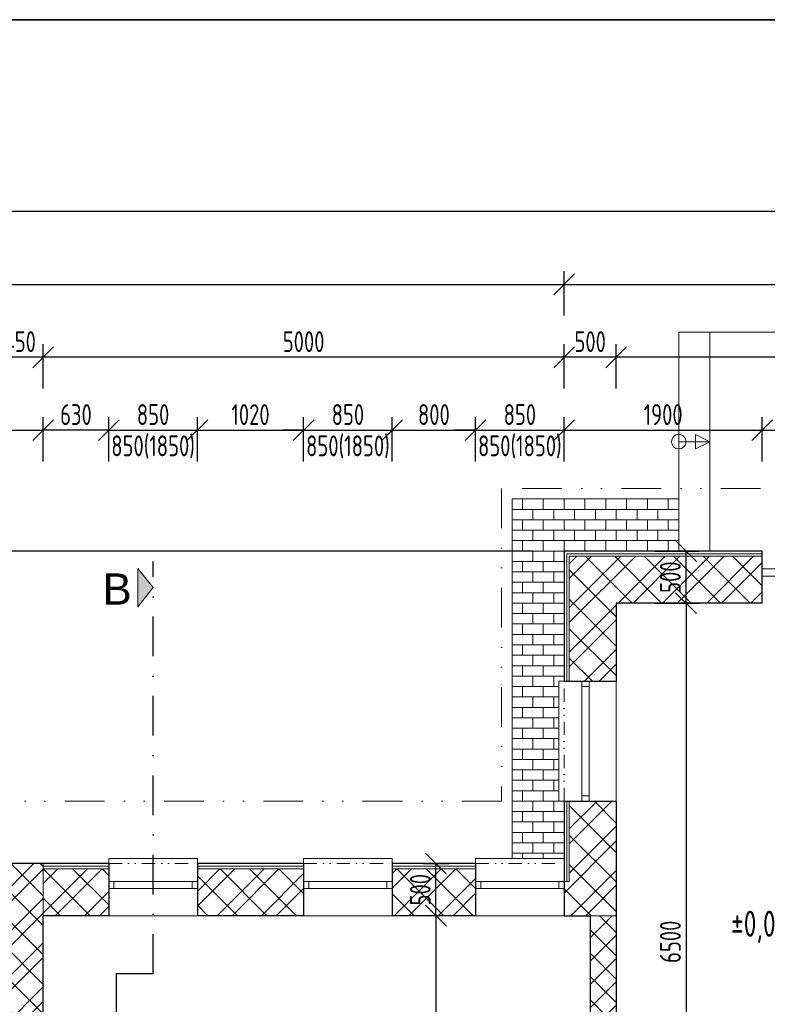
# Model space of a CAD drawing. Header units: millimetres. Extents: x -66400 to 220000, y -39950 to 48800.
# Tile 41 of 48: x 133775 to 140950, y 9650 to 19100. Entities that reach past the tile are written whole.
import ezdxf

# ---------------------------------------------------------------- set-up
doc = ezdxf.new("R2010")
doc.units = ezdxf.units.MM
doc.linetypes.add('DASHDOT', pattern=[25.4, 12.7, -6.35, 0, -6.35])
doc.linetypes.add('DIVIDE', pattern=[31.75, 12.7, -6.35, 0, -6.35, 0, -6.35])
doc.layers.get('Defpoints').update_dxf_attribs({"color": 161})
for name, color, linetype, lineweight in [('A koty', 7, 'Continuous', 5), ('A nad', 7, 'DIVIDE', 9), ('A okná-dvere', 144, 'Continuous', 9), ('A schody', 6, 'Continuous', 9), ('A steny', 30, 'Continuous', 30), ('A tenkeciary', 8, 'Continuous', 9), ('A tepel.izolacia', 7, 'BATTING', 5)]:
    doc.layers.add(name, color=color, linetype=linetype, lineweight=lineweight)
doc.layers.add('A srafy', color=7, linetype='Continuous', lineweight=5, true_color=0x7a7a7a)
doc.styles.add('ARIAL', font='arial.ttf', dxfattribs={"height": 2})
doc.styles.add('ISOCP', font='isocp.shx', dxfattribs={"width": 0.8})
doc.linetypes.add('BATTING', pattern='A,0.00254,-2.54,[134,ltypeshp.shx,S=2.54,R=0,X=-2.54,Y=0],-5.08,[134,ltypeshp.shx,S=2.54,R=180,X=2.54,Y=0],-2.54', length=10.16254)
doc.dimstyles.new('100', dxfattribs={"dimscale": 100, "dimtxt": 2, "dimasz": 2, "dimexe": 1.25, "dimexo": 3, "dimgap": 0.5, "dimtad": 1, "dimdec": 0, "dimrnd": 5, "dimtxsty": 'ISOCP', "dimblk": 'OBLIQUE', "dimcen": 1.4, "dimclrd": 256, "dimclre": 256, "dimclrt": 256, "dimadec": 0, "dimazin": 0, "dimtfac": 1, "dimtdec": 0, "dimtix": 1, "dimtmove": 2, "dimatfit": 0, "dimfxl": 0, "dimarcsym": 0})

# ---------------------------------------------------------------- blocks, each defined once
blk = doc.blocks.new('_Oblique')
at = {"color": 0, "linetype": 'ByBlock', "lineweight": -2}
blk.add_line((-0.5, -0.5), (0.5, 0.5), dxfattribs=at)
blk = doc.blocks.new('*D125')
at = {"layer": 'A koty', "lineweight": -2, "transparency": 16777216}
for p, q in [((133000, 14860), (133000, 15285)), ((134000, 14860), (134000, 15285)), ((133000, 15160), (134000, 15160))]:
    blk.add_line(p, q, dxfattribs=at)
at = {"layer": 'Defpoints', "color": 0, "transparency": 16777216}
for p in [(134000, 15160), (133000, 11000), (134000, 11000)]:
    blk.add_point(p, dxfattribs=at)
at = {"layer": 'A koty', "lineweight": -2, "transparency": 16777216, "xscale": 200, "yscale": 200, "zscale": 200, "rotation": 180}
blk.add_blockref('_Oblique', (133000, 15160), dxfattribs=at)
at = {"layer": 'A koty', "lineweight": -2, "transparency": 16777216, "xscale": 200, "yscale": 200, "zscale": 200}
blk.add_blockref('_Oblique', (134000, 15160), dxfattribs=at)
at = {"layer": 'A koty', "transparency": 16777216, "insert": (133500, 15310), "char_height": 200, "attachment_point": 5, "style": 'ISOCP'}
blk.add_mtext('1000', dxfattribs=at)
blk = doc.blocks.new('*D126')
at = {"layer": 'A koty', "lineweight": -2, "transparency": 16777216}
for p, q in [((139000, 14860), (139000, 15285)), ((140900, 14860), (140900, 15285)), ((139000, 15160), (140900, 15160))]:
    blk.add_line(p, q, dxfattribs=at)
at = {"layer": 'Defpoints', "color": 0, "transparency": 16777216}
for p in [(140900, 15160), (139000, 14000), (140900, 14000)]:
    blk.add_point(p, dxfattribs=at)
at = {"layer": 'A koty', "lineweight": -2, "transparency": 16777216, "xscale": 200, "yscale": 200, "zscale": 200, "rotation": 180}
blk.add_blockref('_Oblique', (139000, 15160), dxfattribs=at)
at = {"layer": 'A koty', "lineweight": -2, "transparency": 16777216, "xscale": 200, "yscale": 200, "zscale": 200}
blk.add_blockref('_Oblique', (140900, 15160), dxfattribs=at)
at = {"layer": 'A koty', "transparency": 16777216, "insert": (139950, 15310), "char_height": 200, "attachment_point": 5, "style": 'ISOCP'}
blk.add_mtext('1900', dxfattribs=at)
blk = doc.blocks.new('*D127')
at = {"layer": 'A koty', "lineweight": -2, "transparency": 16777216}
for p, q in [((140900, 14860), (140900, 15285)), ((142000, 14860), (142000, 15285)), ((140900, 15160), (142000, 15160))]:
    blk.add_line(p, q, dxfattribs=at)
at = {"layer": 'Defpoints', "color": 0, "transparency": 16777216}
for p in [(142000, 15160), (140900, 14000), (142000, 14000)]:
    blk.add_point(p, dxfattribs=at)
at = {"layer": 'A koty', "lineweight": -2, "transparency": 16777216, "xscale": 200, "yscale": 200, "zscale": 200, "rotation": 180}
blk.add_blockref('_Oblique', (140900, 15160), dxfattribs=at)
at = {"layer": 'A koty', "lineweight": -2, "transparency": 16777216, "xscale": 200, "yscale": 200, "zscale": 200}
blk.add_blockref('_Oblique', (142000, 15160), dxfattribs=at)
at = {"layer": 'A koty', "transparency": 16777216, "char_height": 200, "attachment_point": 5, "style": 'ISOCP'}
for s, insert in [('1100', (141450, 15310)), ('2700', (141450, 15010))]:
    blk.add_mtext(s, dxfattribs=dict(at, insert=insert))
blk = doc.blocks.new('*D129')
at = {"layer": 'A koty', "lineweight": -2, "transparency": 16777216}
for p, q in [((136500, 14860), (136500, 15285)), ((137350, 14860), (137350, 15285)), ((136500, 15160), (136300, 15160)), ((136500, 15160), (137350, 15160)), ((137350, 15160), (137550, 15160))]:
    blk.add_line(p, q, dxfattribs=at)
at = {"layer": 'Defpoints', "color": 0, "transparency": 16777216}
for p in [(137350, 15160), (136500, 11000), (137350, 11000)]:
    blk.add_point(p, dxfattribs=at)
at = {"layer": 'A koty', "lineweight": -2, "transparency": 16777216, "xscale": 200, "yscale": 200, "zscale": 200}
blk.add_blockref('_Oblique', (136500, 15160), dxfattribs=at)
at = {"layer": 'A koty', "lineweight": -2, "transparency": 16777216, "xscale": 200, "yscale": 200, "zscale": 200, "rotation": 180}
blk.add_blockref('_Oblique', (137350, 15160), dxfattribs=at)
at = {"layer": 'A koty', "transparency": 16777216, "char_height": 200, "attachment_point": 5, "style": 'ISOCP'}
for s, insert in [('850', (136925, 15310)), ('850(1850)', (136925, 15000))]:
    blk.add_mtext(s, dxfattribs=dict(at, insert=insert))
blk = doc.blocks.new('*D130')
at = {"layer": 'A koty', "lineweight": -2, "transparency": 16777216}
for p, q in [((138150, 14860), (138150, 15285)), ((139000, 14860), (139000, 15285)), ((138150, 15160), (137950, 15160)), ((138150, 15160), (139000, 15160)), ((139000, 15160), (139200, 15160))]:
    blk.add_line(p, q, dxfattribs=at)
at = {"layer": 'Defpoints', "color": 0, "transparency": 16777216}
for p in [(139000, 15160), (138150, 11000), (139000, 11000)]:
    blk.add_point(p, dxfattribs=at)
at = {"layer": 'A koty', "lineweight": -2, "transparency": 16777216, "xscale": 200, "yscale": 200, "zscale": 200}
blk.add_blockref('_Oblique', (138150, 15160), dxfattribs=at)
at = {"layer": 'A koty', "lineweight": -2, "transparency": 16777216, "xscale": 200, "yscale": 200, "zscale": 200, "rotation": 180}
blk.add_blockref('_Oblique', (139000, 15160), dxfattribs=at)
at = {"layer": 'A koty', "transparency": 16777216, "char_height": 200, "attachment_point": 5, "style": 'ISOCP'}
for s, insert in [('850', (138575, 15310)), ('850(1850)', (138575, 15000))]:
    blk.add_mtext(s, dxfattribs=dict(at, insert=insert))
blk = doc.blocks.new('*D131')
at = {"layer": 'A koty', "lineweight": -2, "transparency": 16777216}
for p, q in [((134630, 14860), (134630, 15285)), ((135480, 14860), (135480, 15285)), ((134630, 15160), (134430, 15160)), ((134630, 15160), (135480, 15160)), ((135480, 15160), (135680, 15160))]:
    blk.add_line(p, q, dxfattribs=at)
at = {"layer": 'Defpoints', "color": 0, "transparency": 16777216}
for p in [(135480, 15160), (134630, 11000), (135480, 11000)]:
    blk.add_point(p, dxfattribs=at)
at = {"layer": 'A koty', "lineweight": -2, "transparency": 16777216, "xscale": 200, "yscale": 200, "zscale": 200}
blk.add_blockref('_Oblique', (134630, 15160), dxfattribs=at)
at = {"layer": 'A koty', "lineweight": -2, "transparency": 16777216, "xscale": 200, "yscale": 200, "zscale": 200, "rotation": 180}
blk.add_blockref('_Oblique', (135480, 15160), dxfattribs=at)
at = {"layer": 'A koty', "transparency": 16777216, "char_height": 200, "attachment_point": 5, "style": 'ISOCP'}
for s, insert in [('850', (135055, 15310)), ('850(1850)', (135055, 15000))]:
    blk.add_mtext(s, dxfattribs=dict(at, insert=insert))
blk = doc.blocks.new('*D132')
at = {"layer": 'A koty', "lineweight": -2, "transparency": 16777216}
for p, q in [((134000, 14860), (134000, 15285)), ((134630, 14860), (134630, 15285)), ((134630, 15160), (134000, 15160))]:
    blk.add_line(p, q, dxfattribs=at)
at = {"layer": 'Defpoints', "color": 0, "transparency": 16777216}
for p in [(134000, 15160), (134000, 11000), (134630, 11000)]:
    blk.add_point(p, dxfattribs=at)
at = {"layer": 'A koty', "lineweight": -2, "transparency": 16777216, "xscale": 200, "yscale": 200, "zscale": 200, "rotation": 180}
blk.add_blockref('_Oblique', (134000, 15160), dxfattribs=at)
at = {"layer": 'A koty', "lineweight": -2, "transparency": 16777216, "xscale": 200, "yscale": 200, "zscale": 200}
blk.add_blockref('_Oblique', (134630, 15160), dxfattribs=at)
at = {"layer": 'A koty', "transparency": 16777216, "insert": (134315, 15310), "char_height": 200, "attachment_point": 5, "style": 'ISOCP'}
blk.add_mtext('630', dxfattribs=at)
blk = doc.blocks.new('*D133')
at = {"layer": 'A koty', "lineweight": -2, "transparency": 16777216}
for p, q in [((135480, 14860), (135480, 15285)), ((136500, 14860), (136500, 15285)), ((135480, 15160), (136500, 15160))]:
    blk.add_line(p, q, dxfattribs=at)
at = {"layer": 'Defpoints', "color": 0, "transparency": 16777216}
for p in [(136500, 15160), (135480, 11000), (136500, 11050)]:
    blk.add_point(p, dxfattribs=at)
at = {"layer": 'A koty', "lineweight": -2, "transparency": 16777216, "xscale": 200, "yscale": 200, "zscale": 200, "rotation": 180}
blk.add_blockref('_Oblique', (135480, 15160), dxfattribs=at)
at = {"layer": 'A koty', "lineweight": -2, "transparency": 16777216, "xscale": 200, "yscale": 200, "zscale": 200}
blk.add_blockref('_Oblique', (136500, 15160), dxfattribs=at)
at = {"layer": 'A koty', "transparency": 16777216, "insert": (135990, 15310), "char_height": 200, "attachment_point": 5, "style": 'ISOCP'}
blk.add_mtext('1020', dxfattribs=at)
blk = doc.blocks.new('*D134')
at = {"layer": 'A koty', "lineweight": -2, "transparency": 16777216}
for p, q in [((137350, 14860), (137350, 15285)), ((138150, 14860), (138150, 15285)), ((137350, 15160), (138150, 15160))]:
    blk.add_line(p, q, dxfattribs=at)
at = {"layer": 'Defpoints', "color": 0, "transparency": 16777216}
for p in [(138150, 15160), (137350, 11000), (138150, 11000)]:
    blk.add_point(p, dxfattribs=at)
at = {"layer": 'A koty', "lineweight": -2, "transparency": 16777216, "xscale": 200, "yscale": 200, "zscale": 200, "rotation": 180}
blk.add_blockref('_Oblique', (137350, 15160), dxfattribs=at)
at = {"layer": 'A koty', "lineweight": -2, "transparency": 16777216, "xscale": 200, "yscale": 200, "zscale": 200}
blk.add_blockref('_Oblique', (138150, 15160), dxfattribs=at)
at = {"layer": 'A koty', "transparency": 16777216, "insert": (137750, 15310), "char_height": 200, "attachment_point": 5, "style": 'ISOCP'}
blk.add_mtext('800', dxfattribs=at)
blk = doc.blocks.new('*D135')
at = {"layer": 'A koty', "lineweight": -2, "transparency": 16777216}
for p, q in [((98080, 11600), (97655, 11600)), ((97780, 11000), (97780, 11600)), ((98080, 11000), (97655, 11000))]:
    blk.add_line(p, q, dxfattribs=at)
at = {"layer": 'Defpoints', "color": 0, "transparency": 16777216}
for p in [(97780, 11600), (139000, 11600), (100100, 11000)]:
    blk.add_point(p, dxfattribs=at)
at = {"layer": 'A koty', "lineweight": -2, "transparency": 16777216, "xscale": 200, "yscale": 200, "zscale": 200}
for p, rotation in [((97780, 11600), 90), ((97780, 11000), 270)]:
    blk.add_blockref('_Oblique', p, dxfattribs=dict(at, rotation=rotation))
at = {"layer": 'A koty', "transparency": 16777216, "insert": (97630, 11300), "char_height": 200, "attachment_point": 5, "rotation": 90, "style": 'ISOCP'}
blk.add_mtext('600', dxfattribs=at)
blk = doc.blocks.new('*D136')
at = {"layer": 'A koty', "lineweight": -2, "transparency": 16777216}
for p, q in [((98080, 12750), (97655, 12750)), ((97780, 11600), (97780, 12750)), ((98080, 11600), (97655, 11600))]:
    blk.add_line(p, q, dxfattribs=at)
at = {"layer": 'Defpoints', "color": 0, "transparency": 16777216}
for p in [(97780, 12750), (139025, 12750), (139000, 11600)]:
    blk.add_point(p, dxfattribs=at)
at = {"layer": 'A koty', "lineweight": -2, "transparency": 16777216, "xscale": 200, "yscale": 200, "zscale": 200}
for p, rotation in [((97780, 12750), 90), ((97780, 11600), 270)]:
    blk.add_blockref('_Oblique', p, dxfattribs=dict(at, rotation=rotation))
at = {"layer": 'A koty', "transparency": 16777216, "char_height": 200, "attachment_point": 5, "rotation": 90, "style": 'ISOCP'}
for s, insert in [('2300(400)', (97940, 12175)), ('1150', (97630, 12175))]:
    blk.add_mtext(s, dxfattribs=dict(at, insert=insert))
blk = doc.blocks.new('*D137')
at = {"layer": 'A koty', "lineweight": -2, "transparency": 16777216}
for p, q in [((98080, 14000), (97655, 14000)), ((97780, 12750), (97780, 14000)), ((98080, 12750), (97655, 12750))]:
    blk.add_line(p, q, dxfattribs=at)
at = {"layer": 'Defpoints', "color": 0, "transparency": 16777216}
for p in [(97780, 14000), (139000, 14000), (139025, 12750)]:
    blk.add_point(p, dxfattribs=at)
at = {"layer": 'A koty', "lineweight": -2, "transparency": 16777216, "xscale": 200, "yscale": 200, "zscale": 200}
for p, rotation in [((97780, 14000), 90), ((97780, 12750), 270)]:
    blk.add_blockref('_Oblique', p, dxfattribs=dict(at, rotation=rotation))
at = {"layer": 'A koty', "transparency": 16777216, "insert": (97630, 13375), "char_height": 200, "attachment_point": 5, "rotation": 90, "style": 'ISOCP'}
blk.add_mtext('1250', dxfattribs=at)
blk = doc.blocks.new('*D138')
at = {"layer": 'A koty', "lineweight": -2, "transparency": 16777216}
for p, q in [((97380, 13500), (96955, 13500)), ((97080, 11000), (97080, 13500)), ((97380, 11000), (96955, 11000))]:
    blk.add_line(p, q, dxfattribs=at)
at = {"layer": 'Defpoints', "color": 0, "transparency": 16777216}
for p in [(97080, 13500), (139500, 13500), (100100, 11000)]:
    blk.add_point(p, dxfattribs=at)
at = {"layer": 'A koty', "lineweight": -2, "transparency": 16777216, "xscale": 200, "yscale": 200, "zscale": 200}
for p, rotation in [((97080, 13500), 90), ((97080, 11000), 270)]:
    blk.add_blockref('_Oblique', p, dxfattribs=dict(at, rotation=rotation))
at = {"layer": 'A koty', "transparency": 16777216, "insert": (96930, 12250), "char_height": 200, "attachment_point": 5, "rotation": 90, "style": 'ISOCP'}
blk.add_mtext('2500', dxfattribs=at)
blk = doc.blocks.new('*D139')
at = {"layer": 'A koty', "lineweight": -2, "transparency": 16777216}
for p, q in [((97380, 14000), (96955, 14000)), ((97080, 13500), (97080, 14000)), ((97380, 13500), (96955, 13500))]:
    blk.add_line(p, q, dxfattribs=at)
at = {"layer": 'Defpoints', "color": 0, "transparency": 16777216}
for p in [(97080, 14000), (139000, 14000), (139500, 13500)]:
    blk.add_point(p, dxfattribs=at)
at = {"layer": 'A koty', "lineweight": -2, "transparency": 16777216, "xscale": 200, "yscale": 200, "zscale": 200}
for p, rotation in [((97080, 14000), 90), ((97080, 13500), 270)]:
    blk.add_blockref('_Oblique', p, dxfattribs=dict(at, rotation=rotation))
at = {"layer": 'A koty', "transparency": 16777216, "insert": (96930, 13750), "char_height": 200, "attachment_point": 5, "rotation": 90, "style": 'ISOCP'}
blk.add_mtext('500', dxfattribs=at)
blk = doc.blocks.new('*D140')
at = {"layer": 'A koty', "lineweight": -2, "transparency": 16777216}
for p, q in [((96680, 14000), (96255, 14000)), ((96380, 11000), (96380, 14000)), ((96680, 11000), (96255, 11000))]:
    blk.add_line(p, q, dxfattribs=at)
at = {"layer": 'Defpoints', "color": 0, "transparency": 16777216}
for p in [(96380, 14000), (139000, 14000), (100100, 11000)]:
    blk.add_point(p, dxfattribs=at)
at = {"layer": 'A koty', "lineweight": -2, "transparency": 16777216, "xscale": 200, "yscale": 200, "zscale": 200}
for p, rotation in [((96380, 14000), 90), ((96380, 11000), 270)]:
    blk.add_blockref('_Oblique', p, dxfattribs=dict(at, rotation=rotation))
at = {"layer": 'A koty', "transparency": 16777216, "insert": (96230, 12500), "char_height": 200, "attachment_point": 5, "rotation": 90, "style": 'ISOCP'}
blk.add_mtext('3000', dxfattribs=at)
blk = doc.blocks.new('*D141')
at = {"layer": 'A koty', "lineweight": -2, "transparency": 16777216}
for p, q in [((138700, 14000), (95555, 14000)), ((95680, 0), (95680, 14000)), ((99800, 0), (95555, 0))]:
    blk.add_line(p, q, dxfattribs=at)
at = {"layer": 'Defpoints', "color": 0, "transparency": 16777216}
for p in [(95680, 14000), (139000, 14000), (100100, 0)]:
    blk.add_point(p, dxfattribs=at)
at = {"layer": 'A koty', "lineweight": -2, "transparency": 16777216, "xscale": 200, "yscale": 200, "zscale": 200}
for p, rotation in [((95680, 14000), 90), ((95680, 0), 270)]:
    blk.add_blockref('_Oblique', p, dxfattribs=dict(at, rotation=rotation))
at = {"layer": 'A koty', "transparency": 16777216, "insert": (95530, 7000), "char_height": 200, "attachment_point": 5, "rotation": 90, "style": 'ISOCP'}
blk.add_mtext('14000', dxfattribs=at)
blk = doc.blocks.new('*D143')
at = {"layer": 'A koty', "lineweight": -2, "transparency": 16777216}
for p, q in [((139500, 15560), (139500, 15985)), ((145500, 15560), (145500, 15985)), ((145500, 15860), (139500, 15860))]:
    blk.add_line(p, q, dxfattribs=at)
at = {"layer": 'Defpoints', "color": 0, "transparency": 16777216}
for p in [(139500, 15860), (139500, 13500), (145500, 13500)]:
    blk.add_point(p, dxfattribs=at)
at = {"layer": 'A koty', "lineweight": -2, "transparency": 16777216, "xscale": 200, "yscale": 200, "zscale": 200, "rotation": 180}
blk.add_blockref('_Oblique', (139500, 15860), dxfattribs=at)
at = {"layer": 'A koty', "lineweight": -2, "transparency": 16777216, "xscale": 200, "yscale": 200, "zscale": 200}
blk.add_blockref('_Oblique', (145500, 15860), dxfattribs=at)
at = {"layer": 'A koty', "transparency": 16777216, "insert": (142500, 16010), "char_height": 200, "attachment_point": 5, "style": 'ISOCP'}
blk.add_mtext('6000', dxfattribs=at)
blk = doc.blocks.new('*D144')
at = {"layer": 'A koty', "lineweight": -2, "transparency": 16777216}
for p, q in [((139000, 15560), (139000, 15985)), ((139500, 15560), (139500, 15985)), ((139500, 15860), (139000, 15860))]:
    blk.add_line(p, q, dxfattribs=at)
at = {"layer": 'Defpoints', "color": 0, "transparency": 16777216}
for p in [(139000, 15860), (139000, 14000), (139500, 13500)]:
    blk.add_point(p, dxfattribs=at)
at = {"layer": 'A koty', "lineweight": -2, "transparency": 16777216, "xscale": 200, "yscale": 200, "zscale": 200, "rotation": 180}
blk.add_blockref('_Oblique', (139000, 15860), dxfattribs=at)
at = {"layer": 'A koty', "lineweight": -2, "transparency": 16777216, "xscale": 200, "yscale": 200, "zscale": 200}
blk.add_blockref('_Oblique', (139500, 15860), dxfattribs=at)
at = {"layer": 'A koty', "transparency": 16777216, "insert": (139250, 16010), "char_height": 200, "attachment_point": 5, "style": 'ISOCP'}
blk.add_mtext('500', dxfattribs=at)
blk = doc.blocks.new('*D145')
at = {"layer": 'A koty', "lineweight": -2, "transparency": 16777216}
for p, q in [((134000, 15560), (134000, 15985)), ((139000, 15560), (139000, 15985)), ((139000, 15860), (134000, 15860))]:
    blk.add_line(p, q, dxfattribs=at)
at = {"layer": 'Defpoints', "color": 0, "transparency": 16777216}
for p in [(134000, 15860), (139000, 14000), (134000, 10500)]:
    blk.add_point(p, dxfattribs=at)
at = {"layer": 'A koty', "lineweight": -2, "transparency": 16777216, "xscale": 200, "yscale": 200, "zscale": 200, "rotation": 180}
blk.add_blockref('_Oblique', (134000, 15860), dxfattribs=at)
at = {"layer": 'A koty', "lineweight": -2, "transparency": 16777216, "xscale": 200, "yscale": 200, "zscale": 200}
blk.add_blockref('_Oblique', (139000, 15860), dxfattribs=at)
at = {"layer": 'A koty', "transparency": 16777216, "insert": (136500, 16010), "char_height": 200, "attachment_point": 5, "style": 'ISOCP'}
blk.add_mtext('5000', dxfattribs=at)
blk = doc.blocks.new('*D146')
at = {"layer": 'A koty', "lineweight": -2, "transparency": 16777216}
for p, q in [((133550, 15560), (133550, 15985)), ((134000, 15560), (134000, 15985)), ((134000, 15860), (133550, 15860))]:
    blk.add_line(p, q, dxfattribs=at)
at = {"layer": 'Defpoints', "color": 0, "transparency": 16777216}
for p in [(133550, 15860), (133550, 10500), (134000, 10500)]:
    blk.add_point(p, dxfattribs=at)
at = {"layer": 'A koty', "lineweight": -2, "transparency": 16777216, "xscale": 200, "yscale": 200, "zscale": 200, "rotation": 180}
blk.add_blockref('_Oblique', (133550, 15860), dxfattribs=at)
at = {"layer": 'A koty', "lineweight": -2, "transparency": 16777216, "xscale": 200, "yscale": 200, "zscale": 200}
blk.add_blockref('_Oblique', (134000, 15860), dxfattribs=at)
at = {"layer": 'A koty', "transparency": 16777216, "insert": (133775, 16010), "char_height": 200, "attachment_point": 5, "style": 'ISOCP'}
blk.add_mtext('450', dxfattribs=at)
blk = doc.blocks.new('*D151')
at = {"layer": 'A koty', "lineweight": -2, "transparency": 16777216}
for p, q in [((100000, 16260), (100000, 16685)), ((139000, 16260), (139000, 16685)), ((100000, 16560), (139000, 16560))]:
    blk.add_line(p, q, dxfattribs=at)
at = {"layer": 'Defpoints', "color": 0, "transparency": 16777216}
for p in [(139000, 16560), (139000, 14000), (100000, 10900)]:
    blk.add_point(p, dxfattribs=at)
at = {"layer": 'A koty', "lineweight": -2, "transparency": 16777216, "xscale": 200, "yscale": 200, "zscale": 200, "rotation": 180}
blk.add_blockref('_Oblique', (100000, 16560), dxfattribs=at)
at = {"layer": 'A koty', "lineweight": -2, "transparency": 16777216, "xscale": 200, "yscale": 200, "zscale": 200}
blk.add_blockref('_Oblique', (139000, 16560), dxfattribs=at)
at = {"layer": 'A koty', "transparency": 16777216, "insert": (119500, 16710), "char_height": 200, "attachment_point": 5, "style": 'ISOCP'}
blk.add_mtext('39000', dxfattribs=at)
blk = doc.blocks.new('*D152')
at = {"layer": 'A koty', "lineweight": -2, "transparency": 16777216}
for p, q in [((139000, 16260), (139000, 16685)), ((146000, 16260), (146000, 16685)), ((139000, 16560), (146000, 16560))]:
    blk.add_line(p, q, dxfattribs=at)
at = {"layer": 'Defpoints', "color": 0, "transparency": 16777216}
for p in [(146000, 16560), (139000, 14000), (146000, 14000)]:
    blk.add_point(p, dxfattribs=at)
at = {"layer": 'A koty', "lineweight": -2, "transparency": 16777216, "xscale": 200, "yscale": 200, "zscale": 200, "rotation": 180}
blk.add_blockref('_Oblique', (139000, 16560), dxfattribs=at)
at = {"layer": 'A koty', "lineweight": -2, "transparency": 16777216, "xscale": 200, "yscale": 200, "zscale": 200}
blk.add_blockref('_Oblique', (146000, 16560), dxfattribs=at)
at = {"layer": 'A koty', "transparency": 16777216, "insert": (142500, 16710), "char_height": 200, "attachment_point": 5, "style": 'ISOCP'}
blk.add_mtext('7000', dxfattribs=at)
blk = doc.blocks.new('*D153')
at = {"layer": 'A koty', "lineweight": -2, "transparency": 16777216}
for p, q in [((100000, 11200), (100000, 17385)), ((146000, 14300), (146000, 17385)), ((146000, 17260), (100000, 17260))]:
    blk.add_line(p, q, dxfattribs=at)
at = {"layer": 'Defpoints', "color": 0, "transparency": 16777216}
for p in [(100000, 17260), (146000, 14000), (100000, 10900)]:
    blk.add_point(p, dxfattribs=at)
at = {"layer": 'A koty', "lineweight": -2, "transparency": 16777216, "xscale": 200, "yscale": 200, "zscale": 200, "rotation": 180}
blk.add_blockref('_Oblique', (100000, 17260), dxfattribs=at)
at = {"layer": 'A koty', "lineweight": -2, "transparency": 16777216, "xscale": 200, "yscale": 200, "zscale": 200}
blk.add_blockref('_Oblique', (146000, 17260), dxfattribs=at)
at = {"layer": 'A koty', "transparency": 16777216, "insert": (123000, 17410), "char_height": 200, "attachment_point": 5, "style": 'ISOCP'}
blk.add_mtext('46000', dxfattribs=at)
blk = doc.blocks.new('*D156')
at = {"layer": 'A koty', "lineweight": -2, "transparency": 16777216}
for p, q in [((133550, 9095.7), (133550, 8670.7)), ((134000, 9095.7), (134000, 8670.7)), ((133550, 8795.7), (134000, 8795.7))]:
    blk.add_line(p, q, dxfattribs=at)
at = {"layer": 'Defpoints', "color": 0, "transparency": 16777216}
for p in [(133550, 10500), (134000, 10500), (134000, 8795.7)]:
    blk.add_point(p, dxfattribs=at)
at = {"layer": 'A koty', "lineweight": -2, "transparency": 16777216, "xscale": 200, "yscale": 200, "zscale": 200, "rotation": 180}
blk.add_blockref('_Oblique', (133550, 8795.7), dxfattribs=at)
at = {"layer": 'A koty', "lineweight": -2, "transparency": 16777216, "xscale": 200, "yscale": 200, "zscale": 200}
blk.add_blockref('_Oblique', (134000, 8795.7), dxfattribs=at)
at = {"layer": 'A koty', "transparency": 16777216, "insert": (133775, 8945.7), "char_height": 200, "attachment_point": 5, "style": 'ISOCP'}
blk.add_mtext('450', dxfattribs=at)
blk = doc.blocks.new('*D157')
at = {"layer": 'A koty', "lineweight": -2, "transparency": 16777216}
for p, q in [((134000, 9095.7), (134000, 8670.7)), ((139250, 9095.7), (139250, 8670.7)), ((134000, 8795.7), (139250, 8795.7))]:
    blk.add_line(p, q, dxfattribs=at)
at = {"layer": 'Defpoints', "color": 0, "transparency": 16777216}
for p in [(134000, 10500), (139250, 10500), (139250, 8795.7)]:
    blk.add_point(p, dxfattribs=at)
at = {"layer": 'A koty', "lineweight": -2, "transparency": 16777216, "xscale": 200, "yscale": 200, "zscale": 200, "rotation": 180}
blk.add_blockref('_Oblique', (134000, 8795.7), dxfattribs=at)
at = {"layer": 'A koty', "lineweight": -2, "transparency": 16777216, "xscale": 200, "yscale": 200, "zscale": 200}
blk.add_blockref('_Oblique', (139250, 8795.7), dxfattribs=at)
at = {"layer": 'A koty', "transparency": 16777216, "insert": (136625, 8945.7), "char_height": 200, "attachment_point": 5, "style": 'ISOCP'}
blk.add_mtext('5250', dxfattribs=at)
blk = doc.blocks.new('*D158')
at = {"layer": 'A koty', "lineweight": -2, "transparency": 16777216}
for p, q in [((139250, 9095.7), (139250, 8670.7)), ((139500, 8495.7), (139500, 8920.7)), ((139250, 8795.7), (139050, 8795.7)), ((139250, 8795.7), (139500, 8795.7)), ((139500, 8795.7), (139700, 8795.7))]:
    blk.add_line(p, q, dxfattribs=at)
at = {"layer": 'Defpoints', "color": 0, "transparency": 16777216}
for p in [(139250, 10500), (139500, 8795.7), (139500, 7000)]:
    blk.add_point(p, dxfattribs=at)
at = {"layer": 'A koty', "lineweight": -2, "transparency": 16777216, "xscale": 200, "yscale": 200, "zscale": 200}
blk.add_blockref('_Oblique', (139250, 8795.7), dxfattribs=at)
at = {"layer": 'A koty', "lineweight": -2, "transparency": 16777216, "xscale": 200, "yscale": 200, "zscale": 200, "rotation": 180}
blk.add_blockref('_Oblique', (139500, 8795.7), dxfattribs=at)
at = {"layer": 'A koty', "transparency": 16777216, "insert": (139730, 8620), "char_height": 200, "attachment_point": 5, "style": 'ISOCP'}
blk.add_mtext('250', dxfattribs=at)
blk = doc.blocks.new('*D166')
at = {"layer": 'A koty', "lineweight": -2, "transparency": 16777216}
for p, q in [((138070, 10500), (137645, 10500)), ((137770, 10500), (137770, 7000)), ((138070, 7000), (137645, 7000))]:
    blk.add_line(p, q, dxfattribs=at)
at = {"layer": 'Defpoints', "color": 0, "transparency": 16777216}
for p in [(139250, 10500), (137770, 7000), (139250, 7000)]:
    blk.add_point(p, dxfattribs=at)
at = {"layer": 'A koty', "lineweight": -2, "transparency": 16777216, "xscale": 200, "yscale": 200, "zscale": 200}
for p, rotation in [((137770, 10500), 90), ((137770, 7000), 270)]:
    blk.add_blockref('_Oblique', p, dxfattribs=dict(at, rotation=rotation))
at = {"layer": 'A koty', "transparency": 16777216, "insert": (137620, 8400), "char_height": 200, "attachment_point": 5, "rotation": 90, "style": 'ISOCP'}
blk.add_mtext('3500', dxfattribs=at)
blk = doc.blocks.new('*D167')
at = {"layer": 'A koty', "lineweight": -2, "transparency": 16777216}
for p, q in [((137650, 11000), (137895, 11000)), ((137770, 10500), (137770, 11000)), ((138070, 10500), (137645, 10500))]:
    blk.add_line(p, q, dxfattribs=at)
at = {"layer": 'Defpoints', "color": 0, "transparency": 16777216}
for p in [(137350, 11000), (137770, 11000), (139250, 10500)]:
    blk.add_point(p, dxfattribs=at)
at = {"layer": 'A koty', "lineweight": -2, "transparency": 16777216, "xscale": 200, "yscale": 200, "zscale": 200}
for p, rotation in [((137770, 11000), 90), ((137770, 10500), 270)]:
    blk.add_blockref('_Oblique', p, dxfattribs=dict(at, rotation=rotation))
at = {"layer": 'A koty', "transparency": 16777216, "insert": (137620, 10750), "char_height": 200, "attachment_point": 5, "rotation": 90, "style": 'ISOCP'}
blk.add_mtext('500', dxfattribs=at)
blk = doc.blocks.new('*D170')
at = {"layer": 'A koty', "lineweight": -2, "transparency": 16777216}
for p, q in [((139870, 13500), (140295, 13500)), ((140170, 13500), (140170, 7000)), ((139870, 7000), (140295, 7000))]:
    blk.add_line(p, q, dxfattribs=at)
at = {"layer": 'Defpoints', "color": 0, "transparency": 16777216}
for p in [(139500, 13500), (139500, 7000), (140170, 7000)]:
    blk.add_point(p, dxfattribs=at)
at = {"layer": 'A koty', "lineweight": -2, "transparency": 16777216, "xscale": 200, "yscale": 200, "zscale": 200}
for p, rotation in [((140170, 13500), 90), ((140170, 7000), 270)]:
    blk.add_blockref('_Oblique', p, dxfattribs=dict(at, rotation=rotation))
at = {"layer": 'A koty', "transparency": 16777216, "insert": (140020, 10250), "char_height": 200, "attachment_point": 5, "rotation": 90, "style": 'ISOCP'}
blk.add_mtext('6500', dxfattribs=at)
blk = doc.blocks.new('*D171')
at = {"layer": 'A koty', "lineweight": -2, "transparency": 16777216}
for p, q in [((139870, 14000), (140295, 14000)), ((140170, 13500), (140170, 14000)), ((139870, 13500), (140295, 13500))]:
    blk.add_line(p, q, dxfattribs=at)
at = {"layer": 'Defpoints', "color": 0, "transparency": 16777216}
for p in [(139000, 14000), (140170, 14000), (139500, 13500)]:
    blk.add_point(p, dxfattribs=at)
at = {"layer": 'A koty', "lineweight": -2, "transparency": 16777216, "xscale": 200, "yscale": 200, "zscale": 200}
for p, rotation in [((140170, 14000), 90), ((140170, 13500), 270)]:
    blk.add_blockref('_Oblique', p, dxfattribs=dict(at, rotation=rotation))
at = {"layer": 'A koty', "transparency": 16777216, "insert": (140020, 13750), "char_height": 200, "attachment_point": 5, "rotation": 90, "style": 'ISOCP'}
blk.add_mtext('500', dxfattribs=at)

msp = doc.modelspace()

# ---------------------------------------------------------------- hatches: boundary and pattern name
at = {"layer": 'A koty'}
h = msp.add_hatch(color=256, dxfattribs=at)
h.dxf.hatch_style = 1
h.paths.add_polyline_path([(134910, 13833.2), (135055, 13650.7), (134910, 13465.7)])
at = {"layer": 'A srafy'}
h = msp.add_hatch(dxfattribs=at)
h.set_pattern_fill('DLAZBA2', color=256)
h.set_pattern_definition([(0, (0, 0), (0, 100), []), (90, (0, 0), (-100, 100), [100, -100])])
h.paths.add_polyline_path([(140100, 14500), (138500, 14500), (138500, 11050), (139000, 11050), (139000, 11600), (138950, 11600), (138950, 12750), (139000, 12750), (139000, 14000), (140100, 14000)])
h = msp.add_hatch(dxfattribs=at)
h.set_pattern_fill('ZDIVO-STR_PEV', color=256, scale=100)
h.set_pattern_definition([(45, (134000, 10950), (-212.132, 212.132), []), (45, (134141.42, 10950), (-212.132, 212.132), []), (135, (134000, 10950), (-141.4214, -141.4214), [])])
h.paths.add_polyline_path([(139500, 11600), (139050, 11600), (139050, 10830), (139000, 10830), (139000, 10760), (139000, 10500), (139250, 10500), (139500, 10500)])
h.paths.add_polyline_path([(140900, 13950), (139050, 13950), (139050, 12750), (139500, 12750), (139500, 13500), (140900, 13500)])
h.paths.add_polyline_path([(145950, 13950), (142000, 13950), (142000, 13500), (145500, 13500), (145500, 12750), (145950, 12750)])
h.paths.add_polyline_path([(134630, 10500), (134630, 10950), (134000, 10950), (134000, 10500)])
h.paths.add_polyline_path([(136500, 10500), (136500, 10950), (135480, 10950), (135480, 10500)])
h.paths.add_polyline_path([(138150, 10500), (138150, 10950), (137350, 10950), (137350, 10500)])
h = msp.add_hatch(dxfattribs=at)
h.set_pattern_fill('ANSI37', color=256, scale=50)
h.set_pattern_definition([(45, (100000, 0), (-112.2532, 112.2532), []), (135, (100000, 0), (-112.2532, -112.2532), [])])
h.paths.add_polyline_path([(134250, 7000), (134000, 7000), (134000, 6750), (134250, 6750)])
h.paths.add_polyline_path([(141000, 7000), (139500, 7000), (139500, 10500), (139250, 10500), (139250, 7000), (135150, 7000), (135150, 6750), (141000, 6750)])
h.paths.add_polyline_path([(145500, 7000), (142600, 7000), (142600, 9900), (142500, 9900), (142500, 7000), (141900, 7000), (141900, 6900), (141900, 6750), (145500, 6750)])
h.paths.add_polyline_path([(145500, 11000), (142600, 11000), (142600, 11100), (142500, 11100), (142500, 10800), (142600, 10800), (142600, 10900), (145500, 10900)])
h.paths.add_polyline_path([(142600, 13500), (142500, 13500), (142500, 12000), (142600, 12000)])
h = msp.add_hatch(dxfattribs=at)
h.set_pattern_fill('ZDIVO-STR_PEV', color=256, scale=100)
h.set_pattern_definition([(45, (100000, 0), (-212.132, 212.132), []), (45, (100141.42, 0), (-212.132, 212.132), []), (135, (100000, 0), (-141.4214, -141.4214), [])])
h.paths.add_polyline_path([(134000, 11000), (133000, 11000), (133000, 10500), (133550, 10500), (133550, 7000), (133550, 6750), (133550, 5500), (134000, 5500), (134000, 6750), (134000, 7000), (134000, 10500)])
h.paths.add_polyline_path([(131850, 11000), (131380, 11000), (131380, 10500), (131850, 10500)])
h.paths.add_polyline_path([(130510, 11000), (130340, 11000), (130340, 10500), (130510, 10500)])
h.paths.add_polyline_path([(129470, 11000), (128220, 11000), (128220, 10500), (129470, 10500)])
h.paths.add_polyline_path([(127070, 11000), (126000, 11000), (126000, 10900), (126000, 10500), (127070, 10500)])

# ---------------------------------------------------------------- linework, layer by layer
at = {"layer": 'A koty', "color": 1, "linetype": 'DASHDOT', "lineweight": 30, "ltscale": 30}
for p, q in [((135055, 9942.3), (134700, 9942.3)), ((134700, 9942.3), (134700, 9427.4))]:
    msp.add_line(p, q, dxfattribs=at)
msp.add_lwpolyline([(135055, 9942.3), (135055, 13900.7)], dxfattribs=at)
at = {"layer": 'A koty'}
msp.add_lwpolyline([(134910, 13833.2), (135055, 13650.7), (134910, 13465.7)], close=True, dxfattribs=at)
at = {"layer": 'A nad', "ltscale": 10}
for p, q in [((139000, 11600), (139000, 12750)), ((134630, 11000), (135480, 11000)), ((136500, 11000), (137350, 11000)), ((138150, 11000), (139000, 11000))]:
    msp.add_line(p, q, dxfattribs=at)
at = {"layer": 'A nad', "ltscale": 30}
msp.add_lwpolyline([(146600, 14600), (138400, 14600), (138400, 11600), (99400, 11600), (99400, -600), (146600, -600)], close=True, dxfattribs=at)
at = {"layer": 'A okná-dvere'}
for p, q in [((142000, 13830), (140900, 13830)), ((142000, 13760), (140900, 13760))]:
    msp.add_line(p, q, dxfattribs=at)
for points in [[(139240, 12750), (139240, 12700), (139170, 12700), (139170, 12750)], [(139170, 12700), (139170, 11650), (139240, 11650), (139240, 12700)], [(139240, 11650), (139240, 11600), (139170, 11600), (139170, 11650)], [(134680, 10760), (134630, 10760), (134630, 10830), (134680, 10830)], [(135430, 10830), (134680, 10830), (134680, 10760), (135430, 10760)], [(135480, 10760), (135430, 10760), (135430, 10830), (135480, 10830)], [(136550, 10760), (136500, 10760), (136500, 10830), (136550, 10830)], [(137300, 10830), (136550, 10830), (136550, 10760), (137300, 10760)], [(137350, 10760), (137300, 10760), (137300, 10830), (137350, 10830)], [(138200, 10760), (138150, 10760), (138150, 10830), (138200, 10830)], [(138950, 10830), (138200, 10830), (138200, 10760), (138950, 10760)], [(139000, 10760), (138950, 10760), (138950, 10830), (139000, 10830)]]:
    msp.add_lwpolyline(points, close=True, dxfattribs=at)
at = {"layer": 'A schody'}
for p, q in [((140100, 14000), (140100, 16100)), ((140100, 16100), (140400, 16100)), ((140400, 14000), (140400, 16100)), ((140400, 15050), (140100, 15050))]:
    msp.add_line(p, q, dxfattribs=at)
msp.add_lwpolyline([(140260, 15120), (140400, 15050), (140260, 14980), (140260, 15120)], dxfattribs=at)
msp.add_circle((140100, 15050), 70, dxfattribs=at)
at = {"layer": 'A steny'}
for p, q in [((139000, 14000), (139000, 12750)), ((140900, 14000), (139000, 14000)), ((140900, 13500), (140900, 14000)), ((139500, 13500), (139500, 12750)), ((140900, 13500), (139500, 13500)), ((139000, 12750), (139500, 12750)), ((139000, 11600), (139500, 11600)), ((139000, 11600), (139000, 10500)), ((139500, 11600), (139500, 10500)), ((134630, 11000), (133000, 11000)), ((134630, 11000), (134630, 10500)), ((135480, 11000), (135480, 10500)), ((136500, 11000), (135480, 11000)), ((136500, 11000), (136500, 10500)), ((138150, 11000), (137350, 11000)), ((137350, 11000), (137350, 10500)), ((138150, 11000), (138150, 10500)), ((134000, 7000), (134000, 10500)), ((134630, 10500), (134000, 10500)), ((136500, 10500), (135480, 10500)), ((138150, 10500), (137350, 10500)), ((139000, 10500), (139250, 10500)), ((139250, 10500), (139250, 7000)), ((139500, 10500), (139500, 7000))]:
    msp.add_line(p, q, dxfattribs=at)
at = {"layer": 'A tenkeciary'}
for p, q in [((140400, 16100), (142500, 16100)), ((140100, 14500), (138500, 14500)), ((138500, 14500), (138500, 11050)), ((140900, 14000), (140900, 13950)), ((139000, 12750), (138950, 12750)), ((138950, 12750), (138950, 11600)), ((139500, 11600), (139500, 12750)), ((138950, 11600), (139000, 11600)), ((139050, 11600), (139050, 10830)), ((134000, 10500), (134000, 11000)), ((135480, 11050), (134630, 11050)), ((134630, 11050), (134630, 11000)), ((135480, 11000), (135480, 11050)), ((137350, 11050), (136500, 11050)), ((136500, 11050), (136500, 11000)), ((137350, 11000), (137350, 11050)), ((139000, 11050), (138150, 11050)), ((138150, 11050), (138150, 11000)), ((139000, 11000), (139000, 11050)), ((134630, 10950), (134000, 10950)), ((135480, 10950), (136500, 10950)), ((137350, 10950), (138150, 10950)), ((139050, 10830), (139000, 10830)), ((134630, 10500), (135480, 10500)), ((136500, 10500), (137350, 10500)), ((138150, 10500), (139000, 10500)), ((139250, 10500), (139500, 10500))]:
    msp.add_line(p, q, dxfattribs=at)
msp.add_lwpolyline([(139050, 12750), (139050, 13950), (140900, 13950)], dxfattribs=at)
at = {"layer": 'A tepel.izolacia', "ltscale": 2.5}
for p, q in [((139025, 11600), (139025, 10830)), ((134630, 10975), (134000, 10975)), ((135480, 10975), (136500, 10975)), ((137350, 10975), (138150, 10975))]:
    msp.add_line(p, q, dxfattribs=at)
at = {"layer": 'A tepel.izolacia', "ltscale": 2.5, "flags": 128}
msp.add_lwpolyline([(139025, 12750), (139025, 13975), (140900, 13975)], dxfattribs=at)
at = {"layer": 'Defpoints'}
for points in [[(94000, 48800), (157000, 48800), (157000, 19100), (94000, 19100)], [(94000, 19100), (157000, 19100), (157000, -10600), (94000, -10600)]]:
    msp.add_lwpolyline(points, close=True, dxfattribs=at)

# ---------------------------------------------------------------- texts
at = {"layer": 'A koty', "insert": (134710, 13635.7), "char_height": 300, "width": 1, "attachment_point": 5, "style": 'ARIAL'}
msp.add_mtext('B', dxfattribs=at)
at = {"layer": 'A koty', "insert": (140938.8, 10393.8), "char_height": 250, "attachment_point": 5, "style": 'ISOCP'}
msp.add_mtext('%%P0,000', dxfattribs=at)

# ---------------------------------------------------------------- dimensions: what is measured, and where the dimension line sits
at = {"layer": 'A koty'}
for base, p1, p2, override, picture, middle in [((100000, 17260), (146000, 14000), (100000, 10900), {"dimtmove": 0, "dimfxlon": 0}, '*D153', (123000, 17260)), ((139000, 16560), (100000, 10900), (139000, 14000), {"dimtmove": 0}, '*D151', (119500, 16560))]:
    dim = msp.add_linear_dim(base=base, p1=p1, p2=p2, dimstyle='100', override=override, dxfattribs=at)
    dim.commit()
    dim.dimension.update_dxf_attribs({"geometry": picture, "text_midpoint": middle, "dimtype": 160})
for base, p1, p2, override, picture, middle in [((146000, 16560), (139000, 14000), (146000, 14000), {"dimtmove": 1}, '*D152', (142500, 16710)), ((133550, 15860), (134000, 10500), (133550, 10500), {"dimtmove": 1}, '*D146', (133775, 16010)), ((134000, 15860), (139000, 14000), (134000, 10500), {"dimtmove": 0}, '*D145', (136500, 16010)), ((139000, 15860), (139500, 13500), (139000, 14000), {"dimtmove": 1}, '*D144', (139250, 16010)), ((139500, 15860), (145500, 13500), (139500, 13500), {"dimtmove": 1}, '*D143', (142500, 16010))]:
    dim = msp.add_linear_dim(base=base, p1=p1, p2=p2, dimstyle='100', override=override, dxfattribs=at)
    dim.commit()
    dim.dimension.update_dxf_attribs({"geometry": picture, "text_midpoint": middle})
for base, p1, p2, picture, middle in [((134000, 15160), (133000, 11000), (134000, 11000), '*D125', (133500, 15310)), ((134000, 15160), (134630, 11000), (134000, 11000), '*D132', (134315, 15310)), ((136500, 15160), (135480, 11000), (136500, 11050), '*D133', (135990, 15310)), ((138150, 15160), (137350, 11000), (138150, 11000), '*D134', (137750, 15310)), ((140900, 15160), (139000, 14000), (140900, 14000), '*D126', (139950, 15310)), ((134000, 8795.7), (133550, 10500), (134000, 10500), '*D156', (133775, 8945.7)), ((139250, 8795.7), (134000, 10500), (139250, 10500), '*D157', (136625, 8945.7))]:
    dim = msp.add_linear_dim(base=base, p1=p1, p2=p2, dimstyle='100', dxfattribs=at)
    dim.commit()
    dim.dimension.update_dxf_attribs({"geometry": picture, "text_midpoint": middle})
for base, p1, p2, text, picture, middle in [((135480, 15160), (134630, 11000), (135480, 11000), '<>\\X850(1850)', '*D131', (135055, 15160)), ((137350, 15160), (136500, 11000), (137350, 11000), '<>\\X850(1850)', '*D129', (136925, 15160)), ((139000, 15160), (138150, 11000), (139000, 11000), '<>\\X850(1850)', '*D130', (138575, 15160)), ((142000, 15160), (140900, 14000), (142000, 14000), '<>\\X2700', '*D127', (141450, 15160))]:
    dim = msp.add_linear_dim(base=base, p1=p1, p2=p2, text=text, dimstyle='100', dxfattribs=at)
    dim.commit()
    dim.dimension.update_dxf_attribs({"geometry": picture, "text_midpoint": middle})
dim = msp.add_linear_dim(base=(95680, 14000), p1=(100100, 0), p2=(139000, 14000), angle=90, dimstyle='100', override={"dimtmove": 0, "dimfxlon": 0}, dxfattribs=at)
dim.commit()
dim.dimension.update_dxf_attribs({"geometry": '*D141', "text_midpoint": (95680, 7000), "dimtype": 160})
for base, p1, p2, override, picture, middle in [((96380, 14000), (100100, 11000), (139000, 14000), {"dimtmove": 1, "dimfxlon": 1}, '*D140', (96230, 12500)), ((97080, 14000), (139500, 13500), (139000, 14000), {"dimtmove": 1}, '*D139', (96930, 13750)), ((97080, 13500), (100100, 11000), (139500, 13500), {"dimtmove": 1}, '*D138', (96930, 12250))]:
    dim = msp.add_linear_dim(base=base, p1=p1, p2=p2, angle=90, dimstyle='100', override=override, dxfattribs=at)
    dim.commit()
    dim.dimension.update_dxf_attribs({"geometry": picture, "text_midpoint": middle})
for base, p1, p2, picture, middle in [((97780, 14000), (139025, 12750), (139000, 14000), '*D137', (97630, 13375)), ((140170, 14000), (139500, 13500), (139000, 14000), '*D171', (140020, 13750)), ((140170, 7000), (139500, 13500), (139500, 7000), '*D170', (140020, 10250)), ((97780, 11600), (100100, 11000), (139000, 11600), '*D135', (97630, 11300)), ((137770, 11000), (139250, 10500), (137350, 11000), '*D167', (137620, 10750))]:
    dim = msp.add_linear_dim(base=base, p1=p1, p2=p2, angle=90, dimstyle='100', dxfattribs=at)
    dim.commit()
    dim.dimension.update_dxf_attribs({"geometry": picture, "text_midpoint": middle})
dim = msp.add_linear_dim(base=(97780, 12750), p1=(139000, 11600), p2=(139025, 12750), angle=90, text='<>\\X2300(400)', dimstyle='100', dxfattribs=at)
dim.commit()
dim.dimension.update_dxf_attribs({"geometry": '*D136', "text_midpoint": (97780, 12175)})
dim = msp.add_linear_dim(base=(137770, 7000), p1=(139250, 10500), p2=(139250, 7000), angle=90, dimstyle='100', dxfattribs=at)
dim.commit()
dim.dimension.update_dxf_attribs({"geometry": '*D166', "text_midpoint": (137620, 8400), "dimtype": 160})
dim = msp.add_linear_dim(base=(139500, 8795.7), p1=(139250, 10500), p2=(139500, 7000), dimstyle='100', dxfattribs=at)
dim.commit()
dim.dimension.update_dxf_attribs({"geometry": '*D158', "text_midpoint": (139730, 8620), "dimtype": 160})

doc.saveas('drawing.dxf')
